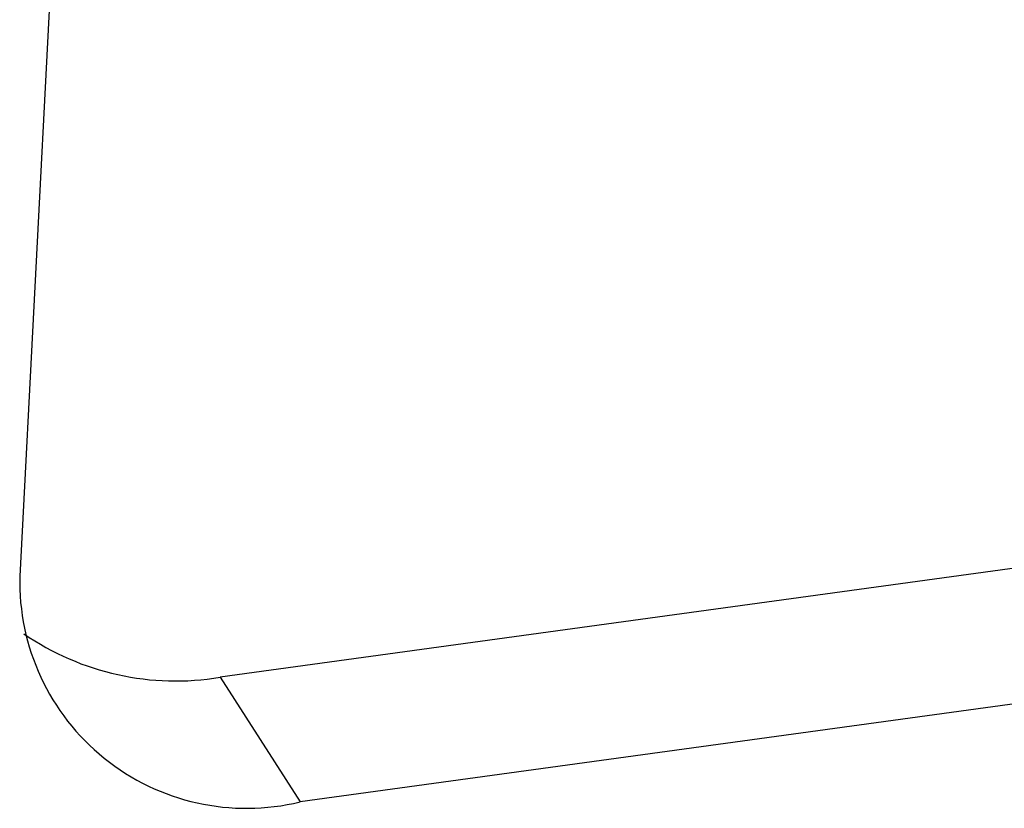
# Model space of a CAD drawing. Header units: millimetres. Extents: x 1643 to 1853, y 2203 to 2490.
# Tile 7 of 54: x 1746.01 to 1753.93, y 2271.28 to 2277.62. Entities that reach past the tile are written whole.
import ezdxf

# ---------------------------------------------------------------- set-up
doc = ezdxf.new("R2010")
doc.units = ezdxf.units.MM

msp = doc.modelspace()

# ---------------------------------------------------------------- linework, layer by layer
at = {"linetype": 'Continuous', "lineweight": 25}
for p, q in [((1746.51681, 2282.78809), (1746.01372, 2273.1466)), ((1757.36786, 2273.67236), (1747.62456, 2272.33497)), ((1758.0103, 2272.66984), (1748.267, 2271.33245)), ((1747.62456, 2272.33497), (1748.267, 2271.33245))]:
    msp.add_line(p, q, dxfattribs=at)
for centre, radius, start, end in [((1747.83594, 2273.10348), 1.82273, 178.644644, 283.679463), ((1747.26597, 2274.4526), 2.14778, 235.422913, 279.611085)]:
    msp.add_arc(centre, radius, start, end, dxfattribs=at)

doc.saveas('drawing.dxf')
